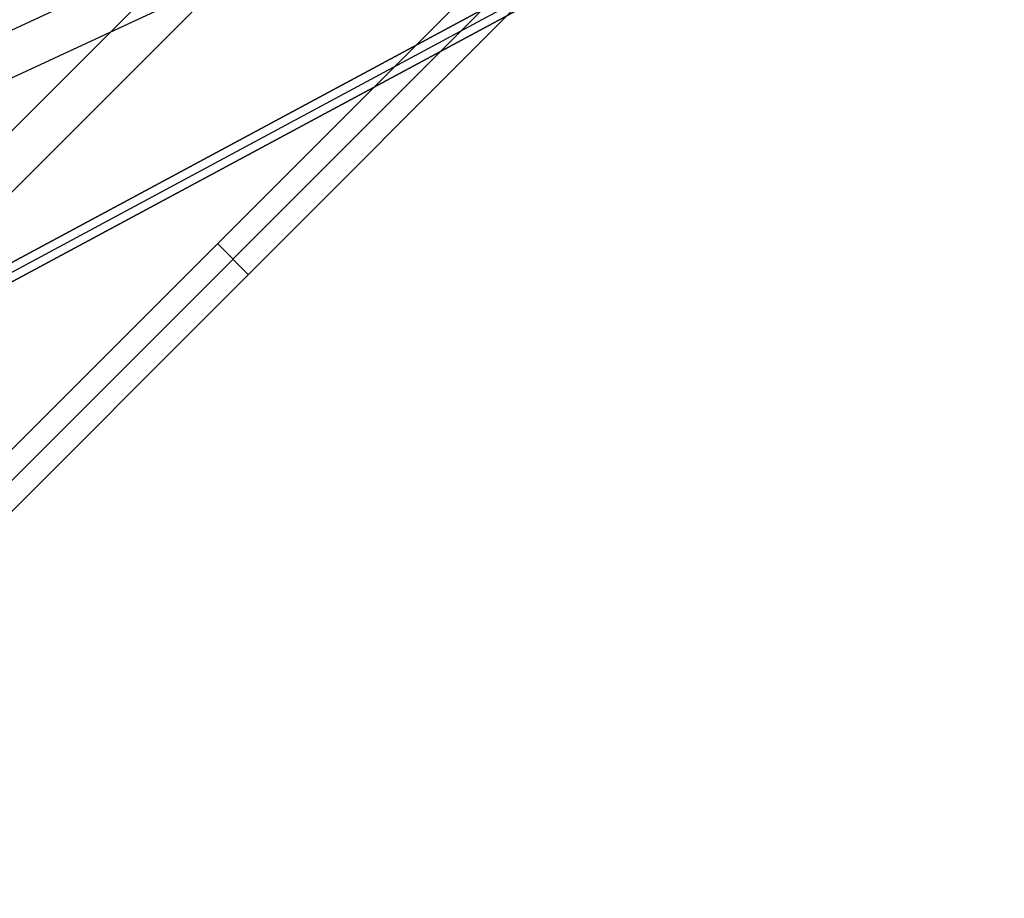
# Model space of a CAD drawing. Header units: millimetres. Extents: x -1690 to 192, y -898 to 54.
# Tile 22 of 256: x -1635 to -1601, y -892 to -862. Entities that reach past the tile are written whole.
import ezdxf

# ---------------------------------------------------------------- set-up
doc = ezdxf.new("R2010")
doc.units = ezdxf.units.MM
doc.header["$MEASUREMENT"] = 0
doc.layers.add('OVIDIO 186x93x72h', color=7, linetype='Continuous')

msp = doc.modelspace()

# ---------------------------------------------------------------- linework, layer by layer
at = {"layer": 'OVIDIO 186x93x72h', "extrusion": (0.108979, 0.202852, 0.973126)}
for points in [[(1065.69, 1523.748), (1065.69, 1684.404)], [(1065.69, 1684.404), (1065.69, 1523.748)], [(1065.394, 1684.404), (1065.394, 1523.748)], [(1065.099, 1523.748), (1065.099, 1684.404)], [(1065.099, 1684.404), (1065.099, 1523.748)]]:
    msp.add_lwpolyline(points, dxfattribs=at)
at = {"layer": 'OVIDIO 186x93x72h', "extrusion": (0.235702, 0.235702, 0.942809)}
for points in [[(561.94, 1939.551), (561.94, 1830.473)], [(560.991, 1830.473), (560.991, 1939.551)], [(559.094, 1939.551), (559.094, 1830.473)], [(558.145, 1830.473), (558.145, 1939.551)]]:
    msp.add_lwpolyline(points, dxfattribs=at)
at = {"layer": 'OVIDIO 186x93x72h', "extrusion": (0.202852, 0.108979, 0.973126)}
for points in [[(7.441, 1998.601), (7.441, 1837.945)], [(7.441, 1837.945), (7.441, 1998.601)], [(7.146, 1998.601), (7.146, 1837.945)], [(6.85, 1998.601), (6.85, 1837.945)], [(6.85, 1837.945), (6.85, 1998.601)]]:
    msp.add_lwpolyline(points, dxfattribs=at)
at = {"layer": 'OVIDIO 186x93x72h', "extrusion": (0.046296, 0.021464, 0.998697)}
for points in [[(-94.303, 1790.587), (-94.303, 1891.892)], [(-95.789, 1791.556), (-95.789, 1892.067)]]:
    msp.add_lwpolyline(points, dxfattribs=at)
at = {"layer": 'OVIDIO 186x93x72h', "extrusion": (-0.265352, 0.881274, 0.39108)}
msp.add_lwpolyline([(1819.193, 791.215), (1774.88, 733.66)], dxfattribs=at)
at = {"layer": 'OVIDIO 186x93x72h', "extrusion": (-0.26556, 0.881185, 0.391139)}
for points in [[(1804.432, 743.647), (1850.752, 803.766)], [(1850.752, 803.766), (1804.432, 743.647)]]:
    msp.add_lwpolyline(points, dxfattribs=at)
at = {"layer": 'OVIDIO 186x93x72h', "extrusion": (0.202863, 0.108986, 0.973123)}
for points in [[(9.284, 1924.604), (9.284, 1981.985)], [(9.284, 1981.985), (9.284, 1924.604)]]:
    msp.add_lwpolyline(points, dxfattribs=at)
at = {"layer": 'OVIDIO 186x93x72h', "extrusion": (-0.265352, 0.881275, 0.391079)}
for points in [[(1847.029, 801.448), (1804.645, 746.398)], [(1804.645, 746.398), (1847.029, 801.448)], [(1846.85, 801.585), (1804.467, 746.536)], [(1804.467, 746.536), (1846.85, 801.585)]]:
    msp.add_lwpolyline(points, dxfattribs=at)
at = {"layer": 'OVIDIO 186x93x72h', "extrusion": (0.202866, 0.108989, 0.973122)}
for points in [[(8.574, 1924.605), (8.574, 1981.986)], [(7.861, 1981.986), (7.861, 1924.605)], [(7.861, 1924.605), (7.861, 1981.986)]]:
    msp.add_lwpolyline(points, dxfattribs=at)
at = {"layer": 'OVIDIO 186x93x72h', "extrusion": (-0.265507, 0.881208, 0.391124)}
for points in [[(1804.386, 745.122), (1850.005, 804.343)], [(1850.005, 804.343), (1804.386, 745.122)]]:
    msp.add_lwpolyline(points, dxfattribs=at)
at = {"layer": 'OVIDIO 186x93x72h'}
for points in [[(-1624.467, -854.721), (-1660.659, -890.913)], [(-1623.407, -855.782), (-1659.591, -891.966)], [(-1636.983, -879.258), (-1618.457, -860.732)], [(-1617.926, -861.262), (-1636.453, -879.789)], [(-1636.453, -879.789), (-1617.926, -861.262)], [(-1627.19, -870.525), (-1628.25, -869.465)]]:
    msp.add_lwpolyline(points, dxfattribs=at)
at = {"layer": 'OVIDIO 186x93x72h', "extrusion": (-0.000378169, -0.000378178, 1)}
for points in [[(-1637.514, -878.729), (-1618.988, -860.202)], [(-1618.988, -860.202), (-1637.514, -878.729)]]:
    msp.add_lwpolyline(points, dxfattribs=at)
at = {"layer": 'OVIDIO 186x93x72h', "extrusion": (0.12261, -0.276089, 0.953279)}
msp.add_lwpolyline([(-1835.868, 90.304), (-1835.868, 88.804)], dxfattribs=at)
at = {"layer": 'OVIDIO 186x93x72h', "extrusion": (0, 1, 0)}
for points in [[(749.111, 718.874), (1663.791, 718.874)], [(1663.791, 717.374), (749.111, 717.374)], [(749.111, 717.374), (1663.791, 717.374)], [(1663.791, 718.874), (749.111, 718.874)], [(1663.792, 716.988), (749.111, 716.988)], [(749.111, 715.085), (1663.411, 715.085)], [(1663.411, 715.085), (749.111, 715.085)], [(1663.791, 717.333), (749.111, 717.333)]]:
    msp.add_lwpolyline(points, dxfattribs=at)
at = {"layer": 'OVIDIO 186x93x72h', "extrusion": (-7.53877e-07, 1, 0)}
for points in [[(749.112, 716.428), (1663.412, 716.426)], [(1663.412, 716.426), (749.112, 716.428)]]:
    msp.add_lwpolyline(points, dxfattribs=at)

doc.saveas('drawing.dxf')
